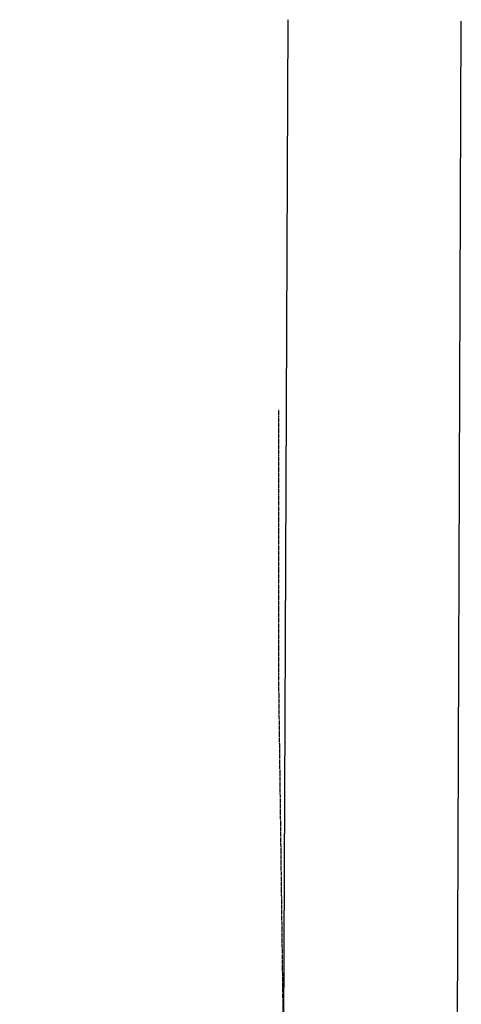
# Model space of a CAD drawing. Header units: inches. Extents: x -28195 to 9374, y -9633 to 28268.
# Tile 10 of 23: x -22563 to -22092, y 6298 to 7349. Entities that reach past the tile are written whole.
import ezdxf

# ---------------------------------------------------------------- set-up
doc = ezdxf.new("R2010")
doc.units = ezdxf.units.IN
doc.header["$MEASUREMENT"] = 0
doc.linetypes.add('DASHED', pattern=[0.75, 0.5, -0.25])
for name, color, linetype in [('11', 7, 'Continuous'), ('C-PR-CULVERT', 6, 'Continuous'), ('g-anno-text', 7, 'Continuous'), ('TOPOGRAPHICLINES', 7, 'Continuous')]:
    doc.layers.add(name, color=color, linetype=linetype)

# ---------------------------------------------------------------- blocks, each defined once
blk = doc.blocks.new('TOPO2A')
at = {"layer": '11', "color": 1, "linetype": 'Continuous'}
for p, q in [((-10591.26, 6814.22), (-10590.42, 7011.72)), ((-10570.52, 6813.71), (-10569.79, 7011.54))]:
    blk.add_line(p, q, dxfattribs=at)
at = {"layer": 'TOPOGRAPHICLINES', "linetype": 'DASHED', "ltscale": 0.2}
blk.add_lwpolyline([(-10622.41, 6705.09), (-10620.47, 6705.17), (-10617.04, 6706.19), (-10610.88, 6710.3), (-10602.84, 6714.76), (-10598.38, 6720.92), (-10594.62, 6729.13), (-10592.91, 6741.79), (-10592.22, 6760.96), (-10591.54, 6873.53), (-10590.85, 6881.06), (-10591.54, 6933.76), (-10591.54, 6965.24)], dxfattribs=at)
blk = doc.blocks.new('BASE-AF')
at = {"layer": 'C-PR-CULVERT', "rotation": 90}
blk.add_blockref('TOPO2A', (48087.61, 70078.19, -4788.6), dxfattribs=at)

msp = doc.modelspace()

# ---------------------------------------------------------------- block references
at = {"layer": 'g-anno-text', "xscale": 8.9479687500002, "yscale": 8.9479687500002, "zscale": 8.947968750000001, "rotation": 270}
msp.add_blockref('BASE-AF', (-554571.4, 374894.5, 14282.7), dxfattribs=at)

doc.saveas('drawing.dxf')
